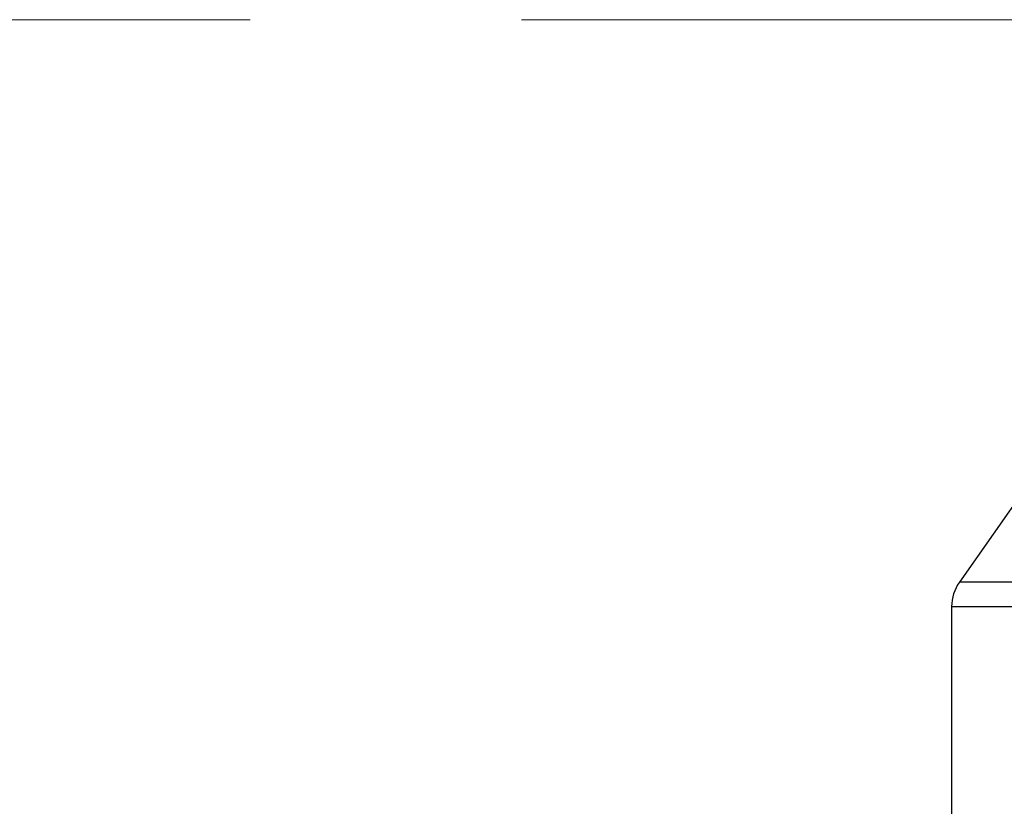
# Model space of a CAD drawing. Header units: millimetres. Extents: x -3789 to 8091, y -6405 to 1995.
# Tile 33 of 48: x 1830 to 2060, y -557 to -373. Entities that reach past the tile are written whole.
import ezdxf

# ---------------------------------------------------------------- set-up
doc = ezdxf.new("R2010")
doc.units = ezdxf.units.MM
doc.header["$LTSCALE"] = 20
doc.linetypes.add('HIDDEN', pattern=[9.525, 6.35, -3.175])
doc.layers.add('01-LINIE-025', color=1, linetype='CONTINUOUS')
doc.layers.add('02-LINIE-035', color=2, linetype='CONTINUOUS')
doc.layers.add('03-LINIE-050', color=3, linetype='CONTINUOUS', lineweight=13)

# ---------------------------------------------------------------- blocks, each defined once
blk = doc.blocks.new('A$Ce4b8372e')
at = {"layer": '03-LINIE-050', "linetype": 'HIDDEN'}
blk.add_line((1633.373, 0), (1140.15, 0), dxfattribs=at)

msp = doc.modelspace()

# ---------------------------------------------------------------- linework, layer by layer
at = {"layer": '02-LINIE-035'}
for p, q in [((2072.48, -471.81), (2049.59, -504.49)), ((2392.61, -504.49), (2049.59, -504.49)), ((2047.78, -510.23), (2394.92, -510.23)), ((2047.78, -510.23), (2047.78, -581.22))]:
    msp.add_line(p, q, dxfattribs=at)
msp.add_arc((2057.78, -510.23), 10, 145, 180, dxfattribs=at)

# ---------------------------------------------------------------- block references
at = {"layer": '01-LINIE-025'}
msp.add_blockref('A$Ce4b8372e', (440.78, -372.93), dxfattribs=at)

doc.saveas('drawing.dxf')
